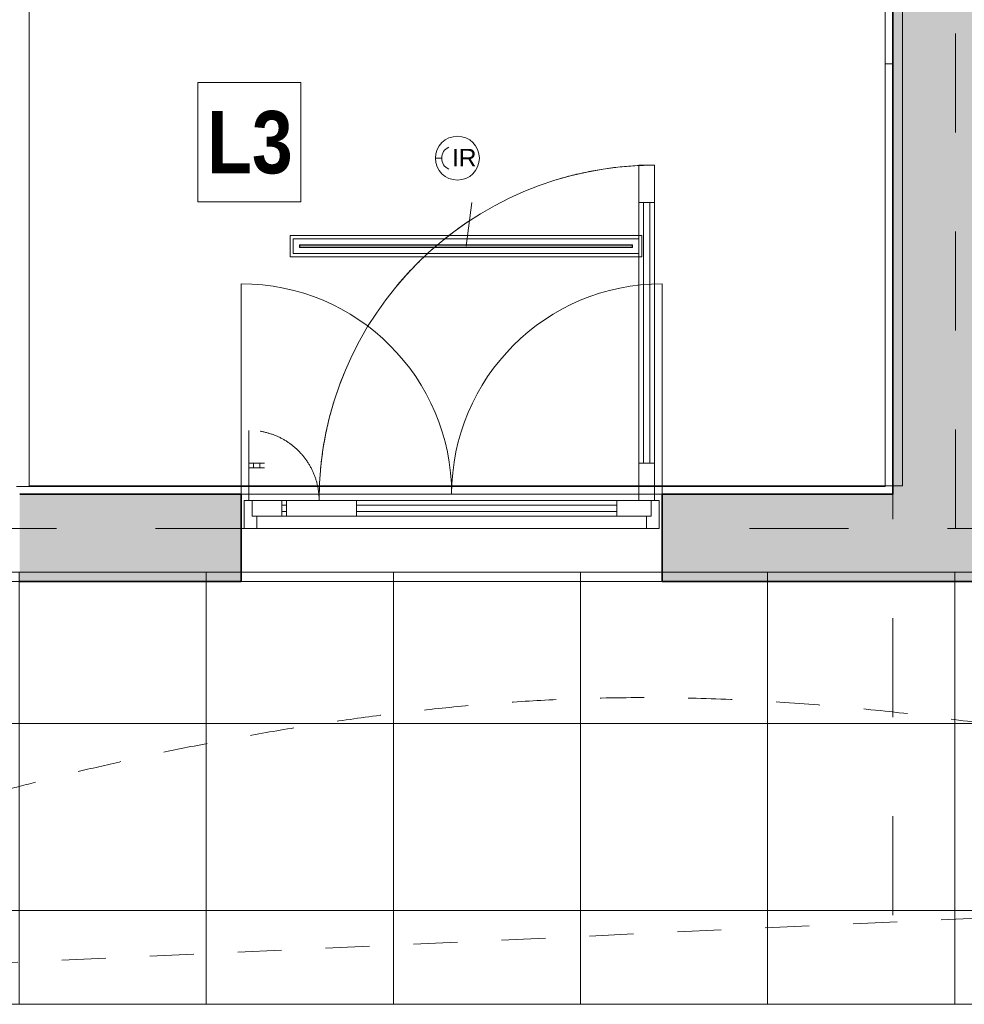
# Model space of a CAD drawing. Header units: millimetres. Extents: x -2932 to 42461, y -10716 to 17298.
# Tile 58 of 168: x 8800 to 11829, y 6520 to 9677. Entities that reach past the tile are written whole.
import ezdxf

# ---------------------------------------------------------------- set-up
doc = ezdxf.new("R2010")
doc.units = ezdxf.units.MM
doc.header["$MEASUREMENT"] = 0
for name, pattern in [('Aligning Line', [635, 317.5, -317.5]), ('Dash', [635, 317.5, -317.5]), ('Dashed', [423.333333, 211.666667, -211.666667]), ('Small Dashed', [282.222222, 141.111111, -141.111111])]:
    doc.linetypes.add(name, pattern=pattern)
for name, color, linetype, lineweight in [('_Tuletõkketsoon_Pen_No__20', 1, 'Continuous', 0), ('A-FLOR.IFC Model_Pen_No__2', 8, 'Continuous', 15), ('ARCHICAD Doors_Pen_No__19', 255, 'Continuous', 0), ('ARCHICAD Zone Stamps_Pen_No__1', 7, 'Continuous', 13), ('Cut Pattern-1_Pen_No__2', 8, 'Continuous', 15), ('Cut Pattern-2_Pen_No__2', 8, 'Continuous', 15), ('Doors-1_Pen_No__1', 7, 'Continuous', 13), ('Doors_Pen_No__1', 7, 'Continuous', 13), ('Grids-2_Pen_No__1', 7, 'Continuous', 13), ('Hidden Lines_Pen_No__1', 7, 'Continuous', 13), ('I-WALL.IFC Model_Pen_No__19', 255, 'Continuous', 0), ('I-WALL.IFC Model_Pen_No__27', 7, 'Continuous', 35), ('Outlines_Pen_No__1', 7, 'Continuous', 13), ('Riser Lines_Pen_No__1', 7, 'Continuous', 13), ('S-STRS.IFC Model_Pen_No__2', 8, 'Continuous', 15), ('SA_LAGI_Pen_No__1', 7, 'Continuous', 13), ('SA_LAGI_Pen_No__2', 8, 'Continuous', 15), ('SA_VALGUSTI_Pen_No__20', 1, 'Continuous', 0), ('SA_Valgustus_Pen_No__20', 1, 'Continuous', 0), ('Walls-1_Pen_No__1', 7, 'Continuous', 13), ('Walls_Pen_No__1', 7, 'Continuous', 13)]:
    doc.layers.add(name, color=color, linetype=linetype, lineweight=lineweight)
doc.layers.add('I-WALL.IFC Model', color=7, linetype='Continuous')
doc.layers.add('SA_LAGI_Pen_No__102', color=7, linetype='Continuous', lineweight=13, true_color=0xcccccc)
doc.styles.add('GENERATED_STYLE_1', font='txt', dxfattribs={"width": 0.95})
doc.styles.add('GENERATED_STYLE_3', font='txt')
doc.styles.add('GENERATED_STYLE_4', font='txt', dxfattribs={"width": 0.84})

msp = doc.modelspace()

# ---------------------------------------------------------------- hatches: boundary and pattern name
at = {"layer": 'Cut Pattern-1_Pen_No__2', "linetype": 'Continuous', "lineweight": 15}
for points in [[(8800, 7875), (9510, 7875), (9510, 8155), (8800, 8155)], [(11871.2, 8155), (10860, 8155), (10860, 7875), (11871.2, 7875)]]:
    msp.add_hatch(color=8, dxfattribs=at).paths.add_polyline_path(points)
at = {"layer": 'Cut Pattern-2_Pen_No__2', "linetype": 'Continuous', "lineweight": 15}
msp.add_hatch(color=8, dxfattribs=at).paths.add_polyline_path([(11600, 8155), (11871.2, 8155), (11871.2, 7875), (12000, 7875), (12000, 13104), (11600, 13104), (11600, 12246.6), (11630, 12260.6), (11630, 12240), (11600, 12240)])
at = {"layer": 'I-WALL.IFC Model', "linetype": 'Continuous', "lineweight": 0, "true_color": 0x000000}
for points in [[(12000, 7875), (12000, 13118.3), (11600, 13118.3), (11600, 7875)], [(8800, 7875), (9510, 7875), (9510, 8155), (8800, 8155)], [(10860, 7875), (11600, 7875), (11600, 8155), (10860, 8155)]]:
    msp.add_hatch(color=178, dxfattribs=at).paths.add_polyline_path(points)
at = {"layer": 'SA_LAGI_Pen_No__102', "linetype": 'Continuous', "lineweight": 13, "true_color": 0xcccccc}
h = msp.add_hatch(dxfattribs=at)
h.set_pattern_fill('Grid_60x60_0001', color=254, style=0, pattern_type=2)
h.set_pattern_definition([(9e-12, (6397.8, 6820), (0, 600), []), (90, (6397.8, 6820), (-600, 0), [])])
h.paths.add_polyline_path([(6397.8, 7700), (6397.8, 6520), (33711.3, 6520), (33711.3, 7720), (11870, 7720), (11870, 7905), (8516, 7905), (8516, 7700)])

# ---------------------------------------------------------------- linework, layer by layer
at = {"layer": '_Tuletõkketsoon_Pen_No__20', "color": 1, "linetype": 'Dash', "lineweight": 0}
for p, q in [((11800, 8045), (11800, 15111.8)), ((8600, 8045), (11927.5, 8045))]:
    msp.add_line(p, q, dxfattribs=at)
at = {"layer": 'A-FLOR.IFC Model_Pen_No__2', "color": 8, "linetype": 'Continuous', "lineweight": 15, "flags": 128}
msp.add_lwpolyline([(-100, 6430), (0, 6430), (0, 0), (30435, 0), (30435, 6520), (38315, 6520), (38315, 12500), (12000, 12500), (12000, 7875), (8430, 7875), (8430, 12496.2), (2165, 12496.2), (2165, 11220), (-100, 11220)], close=True, dxfattribs=at)
at = {"layer": 'A-FLOR.IFC Model_Pen_No__2', "color": 8, "linetype": 'Dashed', "lineweight": 15, "flags": 128}
msp.add_lwpolyline([(0, 0), (30430, 0), (30430, 6520), (33865, 6520), (33865, 0), (38600, 0), (38600, 5615), (38315, 5615), (38315, 12500), (12000, 12500), (12000, 7905), (8430, 7905), (8430, 12496.2), (2165, 12496.2), (2165, 6180), (0, 6180)], close=True, dxfattribs=at)
at = {"layer": 'ARCHICAD Doors_Pen_No__19', "color": 255, "linetype": 'Continuous', "lineweight": 0}
for p, q in [((9510, 8155), (9510, 8830)), ((10860, 8155), (10860, 8830))]:
    msp.add_line(p, q, dxfattribs=at)
for centre, start, end in [((9510, 8155), 0, 90), ((10860, 8155), 90, 180)]:
    msp.add_arc(centre, 675, start, end, dxfattribs=at)
at = {"layer": 'Doors-1_Pen_No__1', "color": 7, "linetype": 'Continuous', "lineweight": 13}
for p, q in [((10835, 9210), (10785, 9210)), ((10785, 9210), (10785, 8135)), ((10835, 8135), (10835, 9210)), ((10785, 9090), (10835, 9090)), ((9535, 8255), (9585, 8255)), ((9535, 8240), (9585, 8240)), ((10785, 8255), (10835, 8255)), ((9545, 8135), (9520, 8135)), ((9520, 8135), (9520, 8045)), ((9545, 8085), (9545, 8135)), ((9640, 8135), (9640, 8085)), ((9655, 8135), (9655, 8085)), ((9880, 8135), (9880, 8085)), ((10715, 8085), (10715, 8135)), ((10785, 8135), (10835, 8135)), ((10825, 8135), (10825, 8085)), ((10850, 8135), (10835, 8135)), ((10850, 8045), (10850, 8135)), ((9560, 8085), (9545, 8085)), ((9560, 8045), (9560, 8085)), ((10825, 8085), (10810, 8085)), ((10810, 8085), (10810, 8045)), ((9520, 8045), (9560, 8045)), ((10810, 8045), (10850, 8045))]:
    msp.add_line(p, q, dxfattribs=at)
at = {"layer": 'Doors_Pen_No__1', "color": 7, "linetype": 'Continuous', "lineweight": 13}
for p, q in [((10800, 9090), (10800, 8255)), ((10820, 8255), (10820, 9090)), ((9550, 8240), (9550, 8255)), ((9570, 8240), (9570, 8255)), ((10785, 8135), (9545, 8135)), ((9655, 8120), (9640, 8120)), ((10715, 8120), (9880, 8120)), ((9560, 8085), (10810, 8085)), ((9655, 8100), (9640, 8100)), ((9880, 8100), (10715, 8100)), ((10810, 8045), (9560, 8045))]:
    msp.add_line(p, q, dxfattribs=at)
msp.add_arc((10835, 8135), 1075, 90, 180, dxfattribs=at)
at = {"layer": 'Grids-2_Pen_No__1', "color": 7, "linetype": 'Aligning Line', "lineweight": 13}
msp.add_line((11600, 14107.8), (11600, 273.4), dxfattribs=at)
at = {"layer": 'Hidden Lines_Pen_No__1', "color": 7, "linetype": 'Dash', "lineweight": 13}
for p, q in [((10835, 8135), (10835, 9210)), ((9535, 8135), (9535, 8360))]:
    msp.add_line(p, q, dxfattribs=at)
for centre, radius, start, end in [((10835, 8135), 1075, 90, 180), ((9535, 8135), 225, 0, 90)]:
    msp.add_arc(centre, radius, start, end, dxfattribs=at)
at = {"layer": 'I-WALL.IFC Model_Pen_No__19', "color": 255, "linetype": 'Continuous', "lineweight": 0}
for p, q in [((10860, 8155), (9510, 8155)), ((9510, 7875), (10860, 7875))]:
    msp.add_line(p, q, dxfattribs=at)
at = {"layer": 'I-WALL.IFC Model_Pen_No__27', "color": 7, "linetype": 'Continuous', "lineweight": 35}
for p, q in [((9510, 7875), (9510, 8155)), ((10860, 7875), (10860, 8155))]:
    msp.add_line(p, q, dxfattribs=at)
at = {"layer": 'I-WALL.IFC Model_Pen_No__27', "color": 7, "linetype": 'Continuous', "lineweight": 35, "flags": 128}
for points in [[(11600, 13118.3), (11600, 8155)], [(9510, 8155), (8800, 8155)], [(11600, 8155), (10860, 8155)], [(8800, 7875), (9510, 7875)], [(10860, 7875), (11600, 7875)], [(11600, 7875), (12000, 7875)]]:
    msp.add_lwpolyline(points, dxfattribs=at)
at = {"layer": 'Outlines_Pen_No__1', "color": 7, "linetype": 'Continuous', "lineweight": 13}
for p, q in [((11575, 9535), (11600, 9535)), ((8800, 8180), (10785, 8180)), ((10835, 8180), (11575, 8180))]:
    msp.add_line(p, q, dxfattribs=at)
at = {"layer": 'Riser Lines_Pen_No__1', "color": 7, "linetype": 'Continuous', "lineweight": 13}
msp.add_line((11575, 9535), (11600, 9535), dxfattribs=at)
at = {"layer": 'S-STRS.IFC Model_Pen_No__2', "color": 8, "linetype": 'Continuous', "lineweight": 15}
for p, q in [((8830, 9795.3), (8830, 9673)), ((11630, 8182.5), (11630, 9795.3)), ((11575, 8180), (11575, 9718.1)), ((8830, 9673), (8830, 8182.5)), ((8790, 8180), (11575, 8180)), ((8830, 8182.5), (11630, 8182.5))]:
    msp.add_line(p, q, dxfattribs=at)
at = {"layer": 'SA_LAGI_Pen_No__1', "color": 7, "linetype": 'Small Dashed', "lineweight": 13}
msp.add_line((6397.8, 6545), (33792.5, 7801.3), dxfattribs=at)
at = {"layer": 'SA_LAGI_Pen_No__2', "color": 8, "linetype": 'Continuous', "lineweight": 15, "flags": 128}
msp.add_lwpolyline([(6397.8, 7700), (8516, 7700), (8516, 7905), (11870, 7905), (11870, 7720), (33711.3, 7720), (33711.3, 6520), (6397.8, 6520)], close=True, dxfattribs=at)
at = {"layer": 'SA_VALGUSTI_Pen_No__20', "color": 1, "linetype": 'Small Dashed', "lineweight": 0}
msp.add_open_spline([(10231, 8950.5), (10231, 8950.5), (10263.2, 9186.7), (10263.2, 9186.7)], degree=3, dxfattribs=at)
msp.add_open_spline([(8443.1, 7116.4), (8443.1, 7116.4), (9500.8, 7463.8), (10600, 7500), (11975.1, 7545.2), (13315.5, 7100), (13315.5, 7100)], degree=3, knots=[0, 0, 0, 0, 1, 1, 1, 2, 2, 2, 2], dxfattribs=at)
at = {"layer": 'SA_Valgustus_Pen_No__20', "color": 1, "linetype": 'Continuous', "lineweight": 0}
for p, q in [((10203.6, 9302.9), (10203.6, 9302.9)), ((10203.6, 9302.9), (10203.6, 9302.9)), ((10133.3, 9232.6), (10133.3, 9232.6)), ((10133.3, 9232.6), (10133.3, 9232.6)), ((10203.6, 9232.6), (10203.6, 9232.6)), ((10273.9, 9232.6), (10273.9, 9232.6)), ((10273.9, 9232.6), (10273.9, 9232.6)), ((10203.6, 9162.3), (10203.6, 9162.3)), ((10203.6, 9162.3), (10203.6, 9162.3)), ((10795, 8984.5), (9667, 8984.5)), ((9667, 8984.5), (9667, 8916.5)), ((10785, 8974.5), (9677, 8974.5)), ((9677, 8974.5), (9677, 8926.5)), ((10785, 8926.5), (10785, 8974.5)), ((10795, 8916.5), (10795, 8984.5)), ((10765, 8954.5), (9697, 8954.5)), ((9697, 8954.5), (9697, 8946.5)), ((9697, 8946.5), (10765, 8946.5)), ((9698, 8947.5), (9698, 8953.5)), ((9698, 8953.5), (10764, 8953.5)), ((9698, 8947.5), (10764, 8947.5)), ((10764, 8947.5), (10764, 8953.5)), ((10765, 8946.5), (10765, 8954.5)), ((9667, 8916.5), (10795, 8916.5)), ((9677, 8926.5), (10785, 8926.5))]:
    msp.add_line(p, q, dxfattribs=at)
at = {"layer": 'SA_Valgustus_Pen_No__20', "color": 1, "linetype": 'Continuous', "lineweight": 0, "flags": 128}
msp.add_lwpolyline([(10153, 9232.6), (10133.3, 9232.6)], dxfattribs=at)
at = {"layer": 'SA_Valgustus_Pen_No__20', "color": 1, "linetype": 'Continuous', "lineweight": 0}
msp.add_circle((10203.6, 9232.6), 70.3, dxfattribs=at)
msp.add_arc((10191.7, 9232.6), 38.7, 114.7878, 245.2122, dxfattribs=at)
at = {"layer": 'Walls-1_Pen_No__1', "color": 7, "linetype": 'Continuous', "lineweight": 13}
for p, q in [((11600, 8155), (11600, 12240)), ((9510, 8155), (8800, 8155)), ((9510, 7875), (9510, 8155)), ((11600, 8155), (10860, 8155)), ((10860, 8155), (10860, 7875)), ((9510, 7875), (8400, 7875)), ((10860, 7875), (11846.3, 7875)), ((13720, 6520), (5253, 6520))]:
    msp.add_line(p, q, dxfattribs=at)
at = {"layer": 'Walls_Pen_No__1', "color": 7, "linetype": 'Continuous', "lineweight": 13}
for p, q in [((9510, 8155), (10785, 8155)), ((10835, 8155), (10860, 8155)), ((10860, 7875), (9510, 7875))]:
    msp.add_line(p, q, dxfattribs=at)

# ---------------------------------------------------------------- texts
at = {"layer": 'ARCHICAD Zone Stamps_Pen_No__1', "color": 7, "lineweight": 13, "char_height": 300, "attachment_point": 1, "style": 'GENERATED_STYLE_1'}
for s, insert in [('\\A1;{\\pql;\\pt0,100;\\fSwis721 Lt BT|b0|i0|c0|p34;17,8\\fSwis721 Lt BT|b0|i0|c0|p34;\\A1{\\H.66x;\\S^  ;}\\fSwis721 Lt BT|b0|i0|c0|p34; m\\fSwis721 Lt BT|b0|i0|c0|p34;\\A1{\\H.66x;\\S2^  ;}}', (9757.6, 10764.6)), ('\\A1;{\\pql;\\pt0,100;\\fSwis721 Lt BT|b0|i0|c0|p34;1,5\\fSwis721 Lt BT|b0|i0|c0|p34;\\A1{\\H.66x;\\S^  ;}\\fSwis721 Lt BT|b0|i0|c0|p34; m\\fSwis721 Lt BT|b0|i0|c0|p34;\\A1{\\H.66x;\\S2^  ;}}', (7371.2, 8194.1))]:
    msp.add_mtext(s, dxfattribs=dict(at, insert=insert))
at = {"layer": 'SA_Valgustus_Pen_No__20', "color": 1, "linetype": 'Continuous', "lineweight": 0, "insert": (10186.1, 9234.1), "char_height": 56.25, "attachment_point": 4, "style": 'GENERATED_STYLE_3'}
msp.add_mtext('\\A1;{\\pql;\\fArial|b0|i0|c0|p34;IR}', dxfattribs=at)

# ---------------------------------------------------------------- next in the draw order: wipeouts: each hides what was drawn before it
at = {"color": 7, "linetype": 'Continuous', "lineweight": 13, "ltscale": 53242.089429}
msp.add_wipeout([(9371.4, 9475.7), (9701.6, 9475.7), (9701.6, 9092.2), (9371.4, 9092.2)], dxfattribs=at).dxf.layer = 'SA_LAGI_Pen_No__1'

# ---------------------------------------------------------------- next in the draw order: linework, layer by layer
at = {"layer": 'SA_LAGI_Pen_No__1', "color": 7, "linetype": 'Continuous', "lineweight": 13, "flags": 128}
msp.add_lwpolyline([(9371.4, 9475.7), (9701.6, 9475.7), (9701.6, 9092.2), (9371.4, 9092.2)], close=True, dxfattribs=at)

# ---------------------------------------------------------------- next in the draw order: texts
at = {"layer": 'SA_LAGI_Pen_No__1', "color": 7, "linetype": 'Continuous', "lineweight": 13, "insert": (9401.4, 9384), "char_height": 200, "attachment_point": 1, "style": 'GENERATED_STYLE_4'}
msp.add_mtext('\\A1;{\\pql;\\fArial|b1|i0|c0|p34;L3}', dxfattribs=at)

doc.saveas('drawing.dxf')
